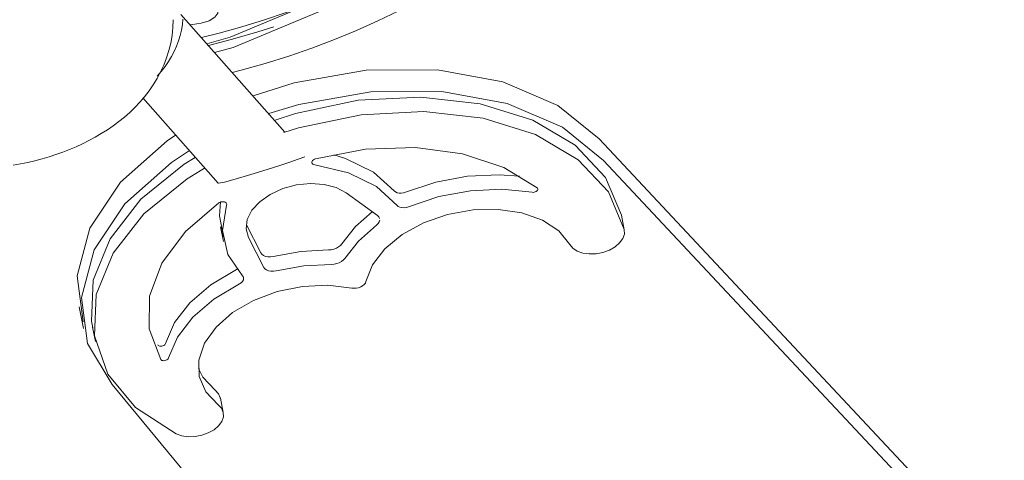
# Model space of a CAD drawing. Header units: millimetres. Extents: x 5734 to 11018, y -2931 to 7544.
# Tile 4 of 17: x 8242 to 8448, y -2706 to -2614. Entities that reach past the tile are written whole.
import ezdxf

# ---------------------------------------------------------------- set-up
doc = ezdxf.new("R2010")
doc.units = ezdxf.units.MM
doc.layers.add('E-LITE-EQPM', color=7, linetype='Continuous', lineweight=20)

# ---------------------------------------------------------------- blocks, each defined once
blk = doc.blocks.new('33710 - 33710 ALOHA Brown ceiling fan-522277-00 Isometrico PDF')
at = {"layer": 'E-LITE-EQPM', "color": 251, "lineweight": 9, "true_color": 0x636466}
for p, q in [((2444.44, -2612.76), (2466.18, -2637.41)), ((2436.47, -2630.22), (2452.25, -2648.1)), ((2532.09, -2638.84), (2742.97, -2863.95)), ((2743.9, -2868.5), (2533.01, -2643.39)), ((2479.07, -2650.17), (2485.61, -2654.91)), ((2536.72, -2654.82), (2536.72, -2654.84)), ((2537.34, -2657.88), (2536.72, -2654.84)), ((2452.75, -2657.3), (2453.37, -2660.34)), ((2458.19, -2656.86), (2461.16, -2662.73)), ((2458.61, -2659.49), (2461.78, -2665.77)), ((2456.05, -2666.19), (2456.31, -2666.04)), ((2423.08, -2674.04), (2424.01, -2678.59)), ((2425.89, -2678.26), (2426.51, -2681.3)), ((2430.02, -2690.33), (2623.48, -2923.39)), ((2453.31, -2696.18), (2452.69, -2693.14))]:
    blk.add_line(p, q, dxfattribs=at)
for points in [[(2519.37, -2570.42, 0), (2509.34, -2586.01, 0), (2486.37, -2604.27, 0), (2454.74, -2617.53, 0), (2449.83, -2618.9, 0)], [(2521.45, -2570.22, 0), (2510.59, -2587.8, 0), (2487.35, -2606.26, 0), (2455.37, -2619.67, 0), (2451.48, -2620.77, 0)], [(2532, -2576.17, 0), (2530.57, -2578.42, 0), (2528.18, -2581.76, 0), (2525.59, -2585, 0), (2522.81, -2588.15, 0), (2519.84, -2591.21, 0), (2516.68, -2594.16, 0), (2513.36, -2597.02, 0), (2509.86, -2599.78, 0), (2506.2, -2602.43, 0), (2502.39, -2604.98, 0), (2498.43, -2607.43, 0), (2494.32, -2609.77, 0), (2490.08, -2612, 0), (2485.7, -2614.12, 0), (2481.21, -2616.13, 0), (2476.59, -2618.03, 0), (2471.86, -2619.82, 0), (2467.02, -2621.49, 0), (2462.09, -2623.04, 0), (2457.06, -2624.47, 0), (2455.19, -2624.95, 0)], [(2439.48, -2625.7, 0), (2440.32, -2624.7, 0), (2441.1, -2623.68, 0), (2441.82, -2622.64, 0), (2442.46, -2621.58, 0), (2443.03, -2620.51, 0), (2443.52, -2619.41, 0), (2443.94, -2618.3, 0), (2444.29, -2617.18, 0), (2444.56, -2616.05, 0), (2444.75, -2614.91, 0), (2444.86, -2613.77, 0)], [(2491.75, -2600.95, 0), (2487.86, -2603.11, 0), (2483.83, -2605.17, 0), (2479.68, -2607.13, 0), (2475.4, -2608.99, 0), (2471.01, -2610.75, 0), (2466.51, -2612.39, 0), (2461.91, -2613.93, 0), (2457.22, -2615.36, 0), (2452.43, -2616.68, 0), (2448.71, -2617.61, 0)], [(2451.49, -2610.96, 0), (2452.14, -2611.7, 0), (2452.15, -2612.53, 0), (2451.52, -2613.37, 0), (2450.32, -2614.1, 0), (2448.69, -2614.63, 0), (2446.83, -2614.9, 0), (2446.31, -2614.92, 0)], [(2442.8, -2613.87, 0), (2442.74, -2615.51, 0), (2442.57, -2617.15, 0), (2442.29, -2618.76, 0), (2441.91, -2620.34, 0), (2441.42, -2621.88, 0), (2440.85, -2623.37, 0), (2440.18, -2624.81, 0), (2439.44, -2626.19, 0), (2438.63, -2627.52, 0), (2437.75, -2628.79, 0), (2436.82, -2630, 0), (2435.83, -2631.15, 0), (2434.79, -2632.24, 0), (2433.71, -2633.29, 0), (2432.59, -2634.27, 0), (2431.43, -2635.21, 0), (2430.24, -2636.1, 0), (2429.01, -2636.94, 0), (2427.75, -2637.74, 0), (2426.47, -2638.49, 0), (2425.16, -2639.19, 0), (2423.82, -2639.86, 0), (2422.45, -2640.48, 0), (2421.07, -2641.07, 0), (2419.66, -2641.61, 0), (2418.23, -2642.12, 0), (2416.79, -2642.59, 0), (2415.32, -2643.02, 0), (2413.84, -2643.41, 0), (2412.35, -2643.77, 0), (2410.84, -2644.08, 0), (2409.31, -2644.37, 0)], [(2450.18, -2619.27, 0), (2450.77, -2619.13, 0), (2455.7, -2617.84, 0), (2460.56, -2616.43, 0), (2463.89, -2615.38, 0)], [(2459.54, -2629.81, 0), (2468.18, -2627.08, 0), (2483.26, -2624.43, 0), (2498.16, -2624.37, 0), (2511.86, -2626.89, 0), (2523.43, -2631.83, 0), (2532.09, -2638.84, 0)], [(2533.01, -2643.39, 0), (2524.36, -2636.38, 0), (2512.79, -2631.44, 0), (2499.09, -2628.92, 0), (2484.19, -2628.98, 0), (2469.11, -2631.63, 0), (2462.84, -2633.52, 0)], [(2464.17, -2634.91, 0), (2468.47, -2633.52, 0), (2481.56, -2630.76, 0), (2494.71, -2630.07, 0), (2507.14, -2631.48, 0), (2518.14, -2634.91, 0), (2527.05, -2640.16, 0), (2533.37, -2646.93, 0), (2536.72, -2654.82, 0)], [(2537.34, -2657.85, 0), (2533.99, -2649.96, 0), (2527.67, -2643.2, 0), (2518.76, -2637.94, 0), (2507.76, -2634.51, 0), (2495.33, -2633.1, 0), (2482.18, -2633.8, 0), (2469.09, -2636.56, 0), (2466.01, -2637.53, 0)], [(2423.95, -2677.17, 0), (2422.67, -2667.54, 0), (2425.33, -2657.56, 0), (2431.77, -2647.9, 0), (2441.52, -2639.23, 0), (2443.27, -2638.03, 0)], [(2472.64, -2643.01, 0), (2483.12, -2641.02, 0), (2493.58, -2640.65, 0), (2503.41, -2641.94, 0), (2512.07, -2644.81, 0), (2519.07, -2649.08, 0)], [(2446.19, -2641.3, 0), (2442.45, -2643.78, 0), (2432.69, -2652.45, 0), (2426.26, -2662.11, 0), (2423.6, -2672.1, 0), (2424.88, -2681.72, 0), (2430.02, -2690.33, 0)], [(2425.94, -2678.45, 0), (2425.68, -2677.05, 0), (2426.05, -2668.44, 0), (2429.58, -2659.75, 0), (2436.06, -2651.5, 0), (2445.11, -2644.17, 0), (2447.42, -2642.71, 0)], [(2452.25, -2648.1, 0), (2452.28, -2648.11, 0), (2452.69, -2648.07, 0), (2453.55, -2647.88, 0), (2454.83, -2647.55, 0), (2456.46, -2647.1, 0), (2458.37, -2646.53, 0), (2460.48, -2645.89, 0), (2462.7, -2645.19, 0), (2464.93, -2644.47, 0), (2467.06, -2643.76, 0), (2469, -2643.1, 0), (2470.42, -2642.59, 0)], [(2476.47, -2642.17, 0), (2478.93, -2642.93, 0), (2484.8, -2645.82, 0), (2489.11, -2649.73, 0)], [(2449.4, -2644.95, 0), (2445.73, -2647.21, 0), (2436.67, -2654.54, 0), (2430.2, -2662.79, 0), (2426.67, -2671.47, 0), (2426.3, -2680.08, 0), (2429.11, -2688.12, 0), (2434.94, -2695.11, 0), (2443.44, -2700.65, 0)], [(2472.49, -2644.28, 0), (2472.26, -2644.22, 0), (2472.08, -2644.13, 0), (2471.94, -2644.01, 0), (2471.86, -2643.86, 0), (2471.85, -2643.69, 0), (2471.9, -2643.52, 0), (2472.02, -2643.36, 0), (2472.18, -2643.21, 0), (2472.4, -2643.09, 0), (2472.64, -2643.01, 0)], [(2472.49, -2644.28, 0), (2479.55, -2645.96, 0), (2485.42, -2648.85, 0), (2489.73, -2652.77, 0)], [(2491.52, -2650.02, 0), (2497.84, -2647.9, 0), (2504.46, -2646.66, 0), (2511.08, -2646.36, 0), (2515.34, -2646.68, 0)], [(2458.61, -2659.49, 0), (2458.09, -2657.66, 0), (2458.33, -2655.72, 0), (2459.3, -2653.8, 0), (2460.93, -2652, 0), (2463.14, -2650.46, 0), (2465.76, -2649.26, 0), (2468.65, -2648.49, 0), (2471.6, -2648.19, 0), (2474.44, -2648.38, 0), (2476.98, -2649.06, 0), (2479.07, -2650.17, 0)], [(2519.07, -2649.08, 0), (2519.17, -2649.2, 0), (2519.21, -2649.34, 0), (2519.2, -2649.48, 0), (2519.14, -2649.63, 0), (2519.02, -2649.76, 0), (2518.85, -2649.88, 0), (2518.65, -2649.97, 0), (2518.43, -2650.03, 0), (2518.21, -2650.05, 0), (2518, -2650.03, 0)], [(2489.11, -2649.73, 0), (2489.36, -2649.96, 0), (2489.71, -2650.13, 0), (2490.13, -2650.22, 0), (2490.59, -2650.23, 0), (2491.07, -2650.16, 0), (2491.52, -2650.02, 0)], [(2518, -2650.03, 0), (2511.7, -2649.39, 0), (2505.08, -2649.7, 0), (2498.46, -2650.94, 0), (2492.14, -2653.05, 0)], [(2440.19, -2685.03, 0), (2437.79, -2678.66, 0), (2437.87, -2671.81, 0), (2440.45, -2664.87, 0), (2445.36, -2658.23, 0), (2452.34, -2652.26, 0)], [(2452.34, -2652.26, 0), (2452.55, -2652.14, 0), (2452.79, -2652.05, 0), (2453.04, -2652.01, 0), (2453.3, -2652, 0), (2453.53, -2652.04, 0), (2453.73, -2652.12, 0), (2453.89, -2652.23, 0), (2453.99, -2652.38, 0), (2454.03, -2652.54, 0), (2454, -2652.7, 0)], [(2453.35, -2659.38, 0), (2452.49, -2654.98, 0), (2452.74, -2652.05, 0)], [(2454, -2652.7, 0), (2453.11, -2658.02, 0), (2454.24, -2663.06, 0), (2457.33, -2667.53, 0)], [(2492.14, -2653.05, 0), (2491.69, -2653.2, 0), (2491.21, -2653.27, 0), (2490.75, -2653.25, 0), (2490.33, -2653.16, 0), (2489.98, -2653, 0), (2489.73, -2652.77, 0)], [(2478.14, -2660.83, 0), (2481.04, -2657.21, 0), (2484.49, -2654.1, 0)], [(2525.92, -2660.98, 0), (2523.59, -2658.14, 0), (2520.17, -2655.89, 0), (2515.87, -2654.35, 0), (2510.93, -2653.62, 0), (2505.64, -2653.74, 0), (2500.32, -2654.71, 0), (2495.28, -2656.46, 0), (2490.8, -2658.9, 0), (2487.17, -2661.88, 0), (2484.58, -2665.22, 0), (2483.19, -2668.73, 0)], [(2485.61, -2654.91, 0), (2485.89, -2655.18, 0), (2486.05, -2655.51, 0)], [(2478.76, -2663.87, 0), (2481.66, -2660.24, 0), (2485.41, -2656.9, 0)], [(2486.08, -2655.86, 0), (2485.98, -2656.23, 0), (2485.75, -2656.58, 0), (2485.41, -2656.9, 0)], [(2537.34, -2657.85, 0), (2537.35, -2658.79, 0), (2537.02, -2659.74, 0), (2536.36, -2660.65, 0), (2535.4, -2661.46, 0), (2534.21, -2662.14, 0), (2532.85, -2662.62, 0), (2531.42, -2662.9, 0), (2529.99, -2662.94, 0), (2528.65, -2662.76, 0), (2527.48, -2662.35, 0), (2526.55, -2661.74, 0), (2525.92, -2660.98, 0)], [(2475.36, -2662.1, 0), (2475.92, -2662.06, 0), (2476.47, -2661.94, 0), (2477, -2661.74, 0), (2477.46, -2661.49, 0), (2477.85, -2661.18, 0), (2478.14, -2660.83, 0)], [(2461.16, -2662.73, 0), (2461.39, -2663.03, 0), (2461.73, -2663.27, 0), (2462.16, -2663.45, 0), (2462.67, -2663.53, 0), (2463.21, -2663.54, 0), (2463.76, -2663.45, 0)], [(2463.76, -2663.45, 0), (2469.57, -2662.44, 0), (2475.36, -2662.1, 0)], [(2475.98, -2665.13, 0), (2470.18, -2665.47, 0), (2464.38, -2666.49, 0)], [(2478.76, -2663.87, 0), (2478.47, -2664.21, 0), (2478.08, -2664.52, 0), (2477.61, -2664.78, 0), (2477.09, -2664.97, 0), (2476.54, -2665.09, 0), (2475.98, -2665.13, 0)], [(2441.22, -2681.71, 0), (2443.1, -2677.34, 0), (2446.3, -2673.17, 0), (2450.69, -2669.39, 0), (2456.05, -2666.19, 0)], [(2456.67, -2669.22, 0), (2457.04, -2668.99, 0), (2457.33, -2668.71, 0), (2457.51, -2668.4, 0), (2457.57, -2668.09, 0), (2457.51, -2667.79, 0), (2457.33, -2667.53, 0)], [(2461.78, -2665.77, 0), (2462.01, -2666.07, 0), (2462.35, -2666.31, 0), (2462.78, -2666.48, 0), (2463.29, -2666.57, 0), (2463.83, -2666.57, 0), (2464.38, -2666.49, 0)], [(2441.84, -2684.74, 0), (2443.72, -2680.37, 0), (2446.92, -2676.2, 0), (2451.31, -2672.43, 0), (2456.67, -2669.22, 0)], [(2452.24, -2694.56, 0), (2449.66, -2691.83, 0), (2448.28, -2688.65, 0), (2448.18, -2685.2, 0), (2449.37, -2681.67, 0), (2451.78, -2678.29, 0), (2455.27, -2675.24, 0), (2459.62, -2672.71, 0), (2464.59, -2670.84, 0), (2469.89, -2669.75, 0), (2475.2, -2669.49, 0), (2480.22, -2670.09, 0)], [(2480.22, -2670.09, 0), (2480.68, -2670.15, 0), (2481.16, -2670.12, 0), (2481.65, -2670.03, 0), (2482.1, -2669.86, 0), (2482.51, -2669.64, 0), (2482.83, -2669.36, 0), (2483.07, -2669.06, 0), (2483.19, -2668.73, 0)], [(2439.57, -2682, 0), (2439.67, -2682.11, 0), (2439.83, -2682.2, 0), (2440.01, -2682.26, 0), (2440.23, -2682.28, 0), (2440.45, -2682.25, 0), (2440.67, -2682.2, 0), (2440.87, -2682.11, 0), (2441.03, -2681.99, 0), (2441.15, -2681.85, 0), (2441.22, -2681.71, 0)], [(2440.19, -2685.03, 0), (2440.29, -2685.15, 0), (2440.44, -2685.24, 0), (2440.63, -2685.29, 0), (2440.85, -2685.31, 0), (2441.07, -2685.29, 0), (2441.29, -2685.23, 0), (2441.49, -2685.14, 0), (2441.65, -2685.02, 0), (2441.77, -2684.89, 0), (2441.84, -2684.74, 0)], [(2448.08, -2686.97, 0), (2449.04, -2688.8, 0), (2451.62, -2691.52, 0)], [(2451.62, -2691.52, 0), (2452.32, -2692.26, 0), (2452.68, -2693.12, 0), (2452.69, -2693.14, 0)], [(2443.44, -2700.65, 0), (2444.61, -2701.06, 0), (2445.95, -2701.24, 0), (2447.38, -2701.2, 0), (2448.81, -2700.93, 0), (2450.17, -2700.44, 0), (2451.36, -2699.77, 0), (2452.32, -2698.95, 0), (2452.98, -2698.04, 0), (2453.32, -2697.09, 0), (2453.3, -2696.16, 0), (2452.93, -2695.29, 0), (2452.24, -2694.56, 0)]]:
    blk.add_polyline3d(points, dxfattribs=at)

msp = doc.modelspace()

# ---------------------------------------------------------------- block references
at = {"layer": 'E-LITE-EQPM', "color": 251, "lineweight": 9, "true_color": 0x5b5b5b}
msp.add_blockref('33710 - 33710 ALOHA Brown ceiling fan-522277-00 Isometrico PDF', (5830.96, 0), dxfattribs=at)

doc.saveas('drawing.dxf')
